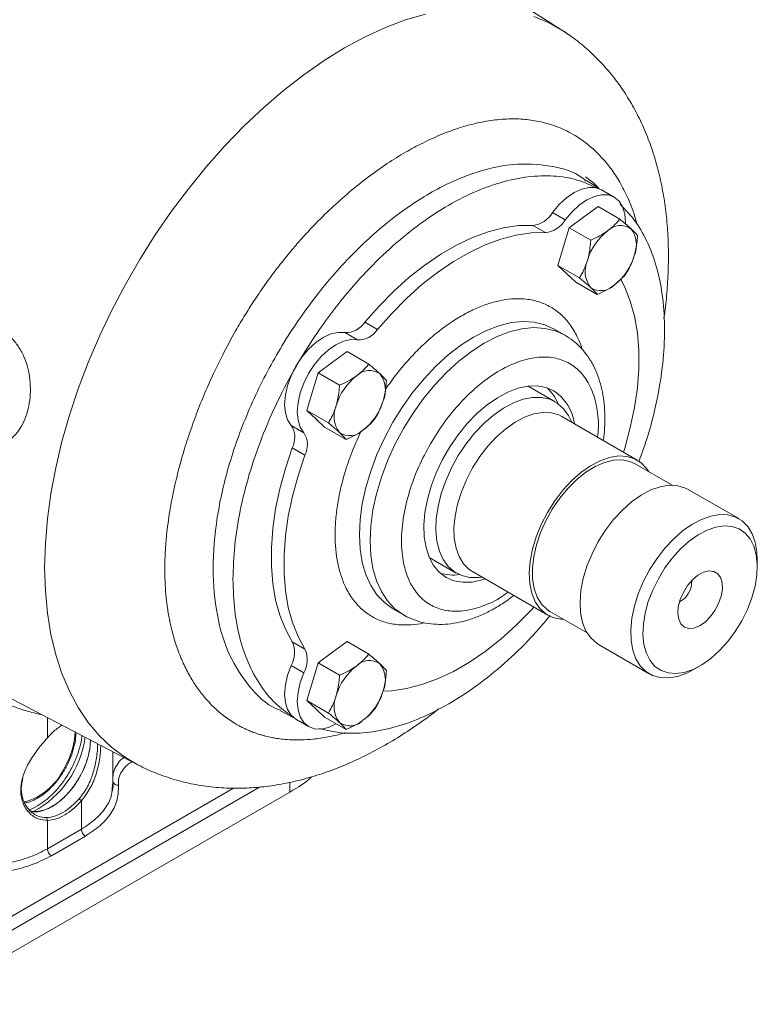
# Model space of a CAD drawing. Header units: inches. Extents: x 0.3 to 33.9, y 0.2 to 21.7.
# Tile 11 of 32: x 3.6 to 5.3, y 17 to 19.3. Entities that reach past the tile are written whole.
import ezdxf

# ---------------------------------------------------------------- set-up
doc = ezdxf.new("R2010")
doc.units = ezdxf.units.IN
doc.header["$MEASUREMENT"] = 0

msp = doc.modelspace()

# ---------------------------------------------------------------- linework, layer by layer
at = {"color": 7, "linetype": 'Continuous', "lineweight": 15}
for p, q in [((4.8393, 19.2557), (4.1386, 19.7013)), ((4.9259, 18.8875), (4.8966, 18.9062)), ((4.961, 18.8678), (4.9316, 18.8848)), ((4.9238, 18.8457), (4.89, 18.8211)), ((4.9739, 18.8168), (4.9238, 18.8457)), ((4.818, 18.8317), (4.8474, 18.8147)), ((4.89, 18.8211), (4.8563, 18.7966)), ((4.7717, 18.8022), (4.8011, 18.7852)), ((4.8563, 18.7966), (4.8433, 18.7527)), ((4.9064, 18.7676), (4.8563, 18.7966)), ((4.8433, 18.7527), (4.8302, 18.7089)), ((4.8804, 18.68), (4.8302, 18.7089)), ((4.8302, 18.7089), (4.8509, 18.6897)), ((4.8509, 18.6897), (4.8716, 18.6705)), ((4.9218, 18.6415), (4.8716, 18.6705)), ((4.3815, 18.577), (4.4109, 18.56)), ((4.3352, 18.553), (4.3646, 18.536)), ((4.8465, 18.5471), (4.8218, 18.5614)), ((4.3404, 18.509), (4.3067, 18.4844)), ((4.3906, 18.48), (4.3404, 18.509)), ((4.3067, 18.4844), (4.273, 18.4598)), ((4.273, 18.4598), (4.2599, 18.416)), ((4.3231, 18.4309), (4.273, 18.4598)), ((4.2599, 18.416), (4.2469, 18.3722)), ((4.8239, 18.3924), (4.761, 18.4286)), ((4.297, 18.3432), (4.2469, 18.3722)), ((4.2469, 18.3722), (4.2676, 18.353)), ((4.2676, 18.353), (4.2883, 18.3337)), ((5.0147, 18.2571), (4.8396, 18.3581)), ((4.8618, 18.3453), (4.8607, 18.348)), ((4.2108, 18.3375), (4.2402, 18.3205)), ((4.3384, 18.3048), (4.2883, 18.3337)), ((4.2131, 18.2854), (4.2426, 18.2684)), ((5.0959, 18.1987), (5.0098, 18.2485)), ((5.2504, 18.121), (5.1326, 18.189)), ((4.5314, 18.0308), (4.5942, 17.9946)), ((5.2935, 18.0095), (5.2935, 18.0258)), ((4.6317, 17.998), (4.8068, 17.8969)), ((4.6511, 17.9848), (4.6539, 17.9852)), ((4.4468, 17.9118), (4.4716, 17.8975)), ((4.8118, 17.9055), (4.8979, 17.8558)), ((4.2131, 17.8348), (4.2426, 17.8178)), ((4.3404, 17.8354), (4.3067, 17.8108)), ((4.3906, 17.8064), (4.3404, 17.8354)), ((4.9247, 17.8289), (5.0425, 17.7609)), ((4.3067, 17.8108), (4.273, 17.7862)), ((4.2108, 17.78), (4.2402, 17.763)), ((4.273, 17.7862), (4.2599, 17.7424)), ((4.3231, 17.7573), (4.273, 17.7862)), ((5.1465, 17.7712), (5.1607, 17.7793)), ((3.4498, 17.7604), (3.8543, 17.5494)), ((4.2599, 17.7424), (4.2469, 17.6986)), ((4.297, 17.6696), (4.2469, 17.6986)), ((4.2469, 17.6986), (4.2676, 17.6793)), ((4.2676, 17.6793), (4.2883, 17.6601)), ((4.1856, 17.6746), (4.2164, 17.6586)), ((4.2216, 17.655), (4.251, 17.638)), ((4.3384, 17.6312), (4.2883, 17.6601)), ((3.7965, 17.5036), (3.7965, 17.5795)), ((3.8586, 17.5472), (3.8544, 17.5493)), ((3.587, 17.5204), (3.5868, 17.5197)), ((3.7953, 17.5036), (3.7944, 17.4931)), ((4.2072, 17.486), (3.3535, 16.9931)), ((3.7182, 17.4706), (3.7232, 17.4657)), ((3.7232, 17.4657), (3.7232, 17.3999)), ((3.6442, 17.4201), (3.6422, 17.4267)), ((3.6442, 17.3543), (3.6442, 17.4201)), ((3.7232, 17.3999), (3.6442, 17.3543)), ((3.7324, 17.3837), (3.6534, 17.3381))]:
    msp.add_line(p, q, dxfattribs=at)
at = {"color": 8, "linetype": 'Continuous', "lineweight": 15}
for p, q in [((3.6442, 17.659), (3.6442, 17.6121)), ((4.0767, 17.4952), (3.3398, 17.0697)), ((4.1368, 17.4976), (3.3535, 17.0454)), ((4.2072, 17.486), (4.2072, 17.5087))]:
    msp.add_line(p, q, dxfattribs=at)
at = {"color": 8, "linetype": 'Continuous', "lineweight": 15, "flags": 128}
for points in [[(3.6378, 18.0073), (3.6395, 18.0632), (3.6443, 18.1206), (3.6524, 18.1794), (3.6637, 18.2393), (3.6781, 18.3), (3.6955, 18.3612), (3.716, 18.4226), (3.7393, 18.484), (3.7654, 18.545), (3.7941, 18.6054), (3.8254, 18.6648), (3.859, 18.7231), (3.8949, 18.7799), (3.9328, 18.835), (3.9726, 18.8881), (4.0141, 18.939), (4.057, 18.9874), (4.1013, 19.0331), (4.1467, 19.0759), (4.1929, 19.1156), (4.2398, 19.152), (4.2871, 19.1849), (4.3347, 19.2142), (4.3822, 19.2398), (4.4295, 19.2615), (4.4764, 19.2792), (4.5226, 19.2929)], [(4.7744, 19.2876), (4.8103, 19.2722), (4.8397, 19.2555)], [(4.8227, 18.5608), (4.8218, 18.5614), (4.7996, 18.5714), (4.7754, 18.5773), (4.7494, 18.5789), (4.7219, 18.5762), (4.6933, 18.5692), (4.664, 18.558), (4.6343, 18.5428), (4.6046, 18.5237), (4.5753, 18.5011), (4.5467, 18.4751), (4.5193, 18.4461), (4.4932, 18.4144), (4.469, 18.3805), (4.4468, 18.3449)], [(4.4716, 18.3306), (4.4937, 18.3663), (4.518, 18.4001), (4.544, 18.4318), (4.5715, 18.4608), (4.6001, 18.4868), (4.6294, 18.5094), (4.6591, 18.5285), (4.6888, 18.5437), (4.7181, 18.5549), (4.7466, 18.5619), (4.7741, 18.5646), (4.8001, 18.563), (4.8244, 18.5571), (4.8462, 18.5473)], [(4.4468, 18.3449), (4.427, 18.3078), (4.4098, 18.2699), (4.3954, 18.2315), (4.384, 18.1932), (4.3758, 18.1555), (4.3708, 18.1188), (4.3691, 18.0835), (4.3708, 18.0502), (4.3758, 18.0192), (4.384, 17.991), (4.3954, 17.9658), (4.4098, 17.9441), (4.427, 17.926), (4.4463, 17.9121)], [(4.4716, 17.8975), (4.4716, 17.8975), (4.4517, 17.9117), (4.4345, 17.9298), (4.4202, 17.9515), (4.4088, 17.9767), (4.4005, 18.0049), (4.3956, 18.0359), (4.3939, 18.0692), (4.3956, 18.1045), (4.4005, 18.1412), (4.4088, 18.179), (4.4202, 18.2172), (4.4345, 18.2556), (4.4517, 18.2935), (4.4716, 18.3306)], [(3.8544, 17.5493), (3.8254, 17.5664), (3.7941, 17.5897), (3.7654, 17.6169), (3.7393, 17.6478), (3.716, 17.6822), (3.6955, 17.7201), (3.6781, 17.7611), (3.6637, 17.8051), (3.6524, 17.852), (3.6443, 17.9015), (3.6395, 17.9533), (3.6378, 18.0073)]]:
    msp.add_lwpolyline(points, dxfattribs=at)
at = {"color": 7, "linetype": 'Continuous', "lineweight": 15, "flags": 128}
for points in [[(4.8397, 19.2555), (4.8439, 19.2528), (4.856, 19.2444)], [(4.818, 18.8317), (4.8335, 18.8504), (4.8503, 18.8661), (4.8679, 18.8783), (4.8855, 18.8866), (4.9024, 18.8904), (4.9179, 18.8898), (4.9316, 18.8848)], [(4.8474, 18.8147), (4.863, 18.8334), (4.8798, 18.8491), (4.8974, 18.8613), (4.9149, 18.8695), (4.9318, 18.8734), (4.9474, 18.8728), (4.961, 18.8678), (4.9722, 18.8585), (4.9805, 18.8453), (4.9856, 18.8287), (4.9873, 18.8094), (4.9872, 18.8075)], [(4.3815, 18.577), (4.4148, 18.6147), (4.4493, 18.6496), (4.485, 18.6815), (4.5213, 18.7101), (4.5581, 18.7351), (4.595, 18.7564), (4.6318, 18.7739), (4.6682, 18.7872), (4.7038, 18.7965), (4.7384, 18.8015), (4.7717, 18.8022)], [(4.4109, 18.56), (4.4442, 18.5976), (4.4788, 18.6326), (4.5144, 18.6645), (4.5508, 18.693), (4.5876, 18.7181), (4.6245, 18.7394), (4.6613, 18.7568), (4.6976, 18.7702), (4.7332, 18.7795), (4.7678, 18.7845), (4.8011, 18.7852)], [(4.856, 18.6859), (4.8524, 18.6884), (4.8508, 18.6898)], [(4.9763, 18.6765), (4.9854, 18.6588), (4.9984, 18.6263), (5.0082, 18.5909), (5.0148, 18.5527), (5.0181, 18.5121), (5.0181, 18.4695), (5.0148, 18.4251), (5.0082, 18.3793), (4.9984, 18.3325), (4.9854, 18.2851), (4.9825, 18.2757)], [(4.2108, 18.3375), (4.2023, 18.3506), (4.1971, 18.367), (4.1953, 18.3863), (4.197, 18.4075), (4.2021, 18.43), (4.2104, 18.4527), (4.2216, 18.4749), (4.2352, 18.4957), (4.2508, 18.5143), (4.2677, 18.5299), (4.2852, 18.542), (4.3028, 18.55), (4.3196, 18.5537), (4.3352, 18.553)], [(4.2402, 18.3205), (4.2318, 18.3336), (4.2266, 18.35), (4.2248, 18.3693), (4.2265, 18.3905), (4.2315, 18.4129), (4.2398, 18.4357), (4.251, 18.4579), (4.2647, 18.4787), (4.2802, 18.4973), (4.2971, 18.5129), (4.3147, 18.525), (4.3323, 18.533), (4.3491, 18.5367), (4.3646, 18.536)], [(4.8206, 18.4177), (4.8024, 18.4255), (4.7822, 18.4292), (4.7604, 18.4286), (4.7375, 18.4237), (4.7137, 18.4147), (4.6896, 18.4017), (4.6656, 18.385), (4.6421, 18.3649), (4.6197, 18.3417), (4.5986, 18.3159), (4.5794, 18.288), (4.5624, 18.2585), (4.5478, 18.2278), (4.536, 18.1967), (4.5271, 18.1657), (4.5214, 18.1353), (4.5189, 18.1062), (4.5197, 18.0788), (4.5238, 18.0537), (4.5311, 18.0314), (4.5415, 18.0122), (4.5547, 17.9966), (4.5706, 17.9847), (4.5888, 17.9769), (4.609, 17.9733), (4.6307, 17.9739), (4.6537, 17.9787), (4.6611, 17.9811)], [(4.6511, 17.9848), (4.6465, 17.9843), (4.6258, 17.9844), (4.6068, 17.9887), (4.5899, 17.9973), (4.5754, 18.0098), (4.5636, 18.026), (4.5548, 18.0457), (4.5491, 18.0684), (4.5467, 18.0936), (4.5476, 18.1208), (4.5518, 18.1496), (4.5592, 18.1792), (4.5696, 18.2091), (4.5829, 18.2387), (4.5987, 18.2674), (4.6168, 18.2945), (4.6368, 18.3197), (4.6582, 18.3422), (4.6807, 18.3617), (4.7037, 18.3778), (4.7269, 18.3901), (4.7496, 18.3985), (4.7716, 18.4026), (4.7923, 18.4025), (4.8113, 18.3982), (4.8282, 18.3896), (4.8427, 18.3771), (4.8545, 18.3609), (4.8607, 18.348)], [(4.6317, 17.998), (4.6238, 18.0033), (4.6108, 18.0163), (4.6006, 18.033), (4.5935, 18.0528), (4.5895, 18.0755), (4.5888, 18.1004), (4.5913, 18.1271), (4.5971, 18.1549), (4.606, 18.1832), (4.6178, 18.2115), (4.6322, 18.2389), (4.6489, 18.265), (4.6676, 18.2892), (4.6877, 18.3109), (4.709, 18.3296), (4.7308, 18.345), (4.7528, 18.3566), (4.7744, 18.3642), (4.7951, 18.3677), (4.8144, 18.3669), (4.8321, 18.3619), (4.8396, 18.3581)], [(4.2727, 18.3492), (4.2691, 18.3517), (4.2677, 18.3529)], [(4.2131, 17.8348), (4.1972, 17.864), (4.1842, 17.8965), (4.1744, 17.932), (4.1678, 17.9701), (4.1645, 18.0107), (4.1645, 18.0534), (4.1678, 18.0978), (4.1744, 18.1435), (4.1842, 18.1903), (4.1972, 18.2377), (4.2131, 18.2854)], [(4.2426, 17.8178), (4.2266, 17.847), (4.2137, 17.8795), (4.2039, 17.915), (4.1973, 17.9531), (4.194, 17.9937), (4.194, 18.0364), (4.1973, 18.0808), (4.2039, 18.1265), (4.2137, 18.1733), (4.2266, 18.2207), (4.2426, 18.2684)], [(4.8435, 17.8872), (4.8372, 17.8875), (4.8188, 17.8914), (4.8025, 17.8997), (4.7887, 17.9119), (4.7777, 17.928), (4.7698, 17.9476), (4.7651, 17.9701), (4.7638, 17.9951), (4.7659, 18.022), (4.7713, 18.0501), (4.78, 18.0789), (4.7916, 18.1076), (4.806, 18.1356), (4.8229, 18.1623), (4.8417, 18.187), (4.8622, 18.2092), (4.8838, 18.2283), (4.906, 18.2439), (4.9283, 18.2556), (4.9502, 18.2633), (4.9712, 18.2666), (4.9908, 18.2656), (5.0085, 18.2602), (5.024, 18.2506), (5.0369, 18.237), (5.0415, 18.2301)], [(4.8118, 17.9055), (4.8052, 17.9099), (4.7922, 17.9226), (4.7821, 17.939), (4.7751, 17.9587), (4.7714, 17.9813), (4.771, 18.0062), (4.7741, 18.0328), (4.7804, 18.0605), (4.7898, 18.0885), (4.8022, 18.1163), (4.8172, 18.1432), (4.8344, 18.1684), (4.8535, 18.1914), (4.874, 18.2117), (4.8953, 18.2288), (4.9171, 18.2421), (4.9387, 18.2515), (4.9596, 18.2567), (4.9793, 18.2575), (4.9974, 18.254), (5.0098, 18.2485)], [(5.1326, 18.189), (5.1264, 18.1922), (5.1086, 18.1976), (5.089, 18.1986), (5.068, 18.1953), (5.0461, 18.1876), (5.0238, 18.1758), (5.0016, 18.1602), (4.98, 18.1411), (4.9596, 18.119), (4.9407, 18.0943), (4.9239, 18.0676), (4.9095, 18.0396), (4.8978, 18.0109), (4.8892, 17.9821), (4.8837, 17.9539), (4.8816, 17.9271), (4.883, 17.9021), (4.8876, 17.8796), (4.8955, 17.86), (4.9065, 17.8439), (4.9203, 17.8316), (4.9247, 17.8289)], [(5.1465, 17.7712), (5.1294, 17.7624), (5.1078, 17.7548), (5.0871, 17.7513), (5.0677, 17.7521), (5.0501, 17.7571), (5.0346, 17.7662), (5.0217, 17.7792), (5.0115, 17.7958), (5.0043, 17.8156), (5.0003, 17.8383), (4.9996, 17.8632), (5.0022, 17.8899), (5.0079, 17.9177), (5.0168, 17.9461), (5.0286, 17.9743), (5.043, 18.0018), (5.0597, 18.0279), (5.0784, 18.0521), (5.0986, 18.0737), (5.1198, 18.0925), (5.1417, 18.1078), (5.1636, 18.1194), (5.1852, 18.127), (5.2059, 18.1305), (5.2253, 18.1297), (5.2429, 18.1247), (5.2584, 18.1157), (5.2713, 18.1027), (5.2815, 18.086), (5.2887, 18.0662), (5.2927, 18.0435), (5.2935, 18.0258)], [(5.2934, 18.0145), (5.2925, 17.9899), (5.2883, 17.9639), (5.2809, 17.9371), (5.2706, 17.9102), (5.2576, 17.8839), (5.2422, 17.8587), (5.2248, 17.8354), (5.2058, 17.8145), (5.1857, 17.7966), (5.165, 17.7819), (5.1442, 17.771), (5.1238, 17.764), (5.1042, 17.7613), (5.0861, 17.7627), (5.0698, 17.7683), (5.0558, 17.778), (5.0443, 17.7915), (5.0357, 17.8084), (5.0301, 17.8285), (5.0278, 17.851), (5.0288, 17.8756), (5.033, 17.9017), (5.0403, 17.9284), (5.0506, 17.9553), (5.0636, 17.9816), (5.079, 18.0068), (5.0965, 18.0301), (5.1154, 18.051), (5.1355, 18.069), (5.1563, 18.0836), (5.1771, 18.0945), (5.1975, 18.1015), (5.217, 18.1042), (5.2352, 18.1028), (5.2515, 18.0972), (5.2655, 18.0875), (5.277, 18.074), (5.2856, 18.0571), (5.2911, 18.0371), (5.2934, 18.0145)], [(5.1088, 17.9009), (5.11, 17.9165), (5.1144, 17.9332), (5.1217, 17.9498), (5.1314, 17.9654), (5.143, 17.9789), (5.1557, 17.9895), (5.1687, 17.9965), (5.1812, 17.9996), (5.1924, 17.9984), (5.2016, 17.9931), (5.2082, 17.9841), (5.2118, 17.9718), (5.2123, 17.957), (5.2095, 17.9407), (5.2036, 17.9239), (5.195, 17.9077), (5.1842, 17.8931), (5.172, 17.8809), (5.1591, 17.872), (5.1462, 17.8669), (5.1343, 17.866), (5.124, 17.8692), (5.116, 17.8765), (5.1109, 17.8872), (5.1088, 17.9009)], [(4.7746, 17.9155), (4.7678, 17.9082), (4.7332, 17.8733), (4.6976, 17.8414), (4.6613, 17.8128), (4.6245, 17.7877), (4.5876, 17.7664), (4.5508, 17.749), (4.5144, 17.7356), (4.4788, 17.7264), (4.4442, 17.7214), (4.4239, 17.7204)], [(4.2216, 17.655), (4.2216, 17.6551), (4.2104, 17.6643), (4.2021, 17.6775), (4.197, 17.6941), (4.1953, 17.7134), (4.1971, 17.7347), (4.2023, 17.7572), (4.2108, 17.78)], [(4.315, 17.6447), (4.3147, 17.6445), (4.2971, 17.6363), (4.2802, 17.6324), (4.2647, 17.633), (4.251, 17.638), (4.2398, 17.6473), (4.2315, 17.6605), (4.2265, 17.6771), (4.2248, 17.6964), (4.2266, 17.7177), (4.2318, 17.7402), (4.2402, 17.763)], [(4.2727, 17.6756), (4.2691, 17.6781), (4.2677, 17.6793)], [(3.7443, 17.6062), (3.7426, 17.5852), (3.7376, 17.5631), (3.7294, 17.5408), (3.7184, 17.5189), (3.705, 17.4985), (3.6897, 17.4802), (3.6731, 17.4648), (3.6558, 17.4529), (3.6385, 17.4448), (3.6219, 17.4411), (3.6066, 17.4417), (3.6021, 17.4428)]]:
    msp.add_lwpolyline(points, dxfattribs=at)
at = {"color": 7, "linetype": 'Continuous', "lineweight": 15}
for centre, radius, start, end in [((4.765, 18.8637), 0.0619, 276.1489, 328.8299), ((4.7945, 18.8467), 0.0619, 276.1489, 328.8299), ((4.9759, 18.7591), 0.0427, 55.8472, 135.3963), ((5.0277, 18.6827), 0.1345, 127.7046, 163.575), ((4.9498, 18.7565), 0.0629, 336.6012, 37.2697), ((4.8785, 18.7695), 0.1345, 307.7046, 343.575), ((4.9564, 18.6958), 0.0629, 156.6012, 217.2697), ((4.9303, 18.6931), 0.0427, 235.8472, 315.3963), ((4.3368, 18.6066), 0.0536, 268.266, 326.4811), ((4.3662, 18.5896), 0.0536, 268.266, 326.4811), ((4.3925, 18.4224), 0.0427, 55.8472, 135.3963), ((4.3665, 18.4197), 0.0629, 336.6012, 37.2697), ((4.4444, 18.346), 0.1345, 127.7046, 163.575), ((4.7358, 18.3492), 0.1024, 22.2514, 47.5286), ((4.7604, 18.3261), 0.1096, 7.9029, 56.6923), ((4.2951, 18.4328), 0.1345, 307.7046, 343.575), ((4.373, 18.359), 0.0629, 156.6012, 217.2697), ((4.1652, 18.3093), 0.0536, 333.5205, 31.7261), ((4.1946, 18.2923), 0.0536, 333.5205, 31.7261), ((4.347, 18.3564), 0.0427, 235.8472, 315.3963), ((4.5876, 18.0924), 0.1024, 252.4759, 277.7549), ((5.0878, 17.9748), 0.0533, 297.7025, 2.3029), ((4.1565, 17.8098), 0.0619, 331.1718, 23.8449), ((4.186, 17.7928), 0.0619, 331.1718, 23.8449), ((4.3925, 17.7488), 0.0427, 55.8472, 135.3963), ((4.4444, 17.6724), 0.1345, 127.7046, 163.575), ((4.3665, 17.7461), 0.0629, 336.6012, 37.2697), ((4.373, 17.6854), 0.0629, 156.6012, 217.2697), ((4.2951, 17.7592), 0.1345, 307.7046, 343.575), ((4.347, 17.6827), 0.0427, 235.8472, 315.3963), ((3.5027, 17.6448), 0.2314, 298.2268, 352.1558), ((3.5501, 17.6041), 0.1472, 285.5021, 334.0097)]:
    msp.add_arc(centre, radius, start, end, dxfattribs=at)
at = {"color": 8, "linetype": 'Continuous', "lineweight": 15}
msp.add_arc((3.5258, 17.6337), 0.1827, 329.0004, 357.8756, dxfattribs=at)
at = {"color": 7, "linetype": 'Continuous', "lineweight": 15}
for points, knots in [([(5.0764, 18.5854), (5.0765, 18.5861), (5.0795, 18.604), (5.083, 18.639), (5.0866, 18.6902), (5.0874, 18.741), (5.0854, 18.7912), (5.0807, 18.8405), (5.073, 18.8887), (5.0623, 18.9356), (5.0487, 18.9808), (5.032, 19.0242), (5.0124, 19.0654), (4.9899, 19.1044), (4.9646, 19.1408), (4.9365, 19.1746), (4.9057, 19.2055), (4.8736, 19.2328), (4.8507, 19.248), (4.8398, 19.2552)], [0, 0, 0, 0, 0.002344, 0.064967, 0.128134, 0.191751, 0.255713, 0.319868, 0.38407, 0.448154, 0.511955, 0.575325, 0.638159, 0.700416, 0.762125, 0.823382, 0.884343, 0.945213, 1, 1, 1, 1]), ([(4.3369, 17.6239), (4.3339, 17.623), (4.3203, 17.6189), (4.295, 17.6135), (4.2638, 17.6088), (4.2354, 17.607), (4.2123, 17.6072), (4.1931, 17.6085), (4.1777, 17.6105), (4.1665, 17.6125), (4.158, 17.6142), (4.1511, 17.6159), (4.1439, 17.6178), (4.1364, 17.6201), (4.1287, 17.6226), (4.1216, 17.6252), (4.1141, 17.6282), (4.1068, 17.6314), (4.0985, 17.6353), (4.0898, 17.6397), (4.0739, 17.6488), (4.0532, 17.663), (4.0304, 17.683), (4.0106, 17.7041), (3.9924, 17.7274), (3.9751, 17.7546), (3.963, 17.7783), (3.9547, 17.797), (3.9495, 17.8101), (3.9438, 17.8258), (3.9383, 17.8433), (3.9337, 17.8604), (3.9308, 17.8723), (3.9293, 17.8793), (3.9286, 17.8826), (3.9281, 17.8852), (3.9258, 17.8966), (3.9226, 17.9161), (3.9192, 17.9456), (3.9172, 17.9751), (3.9166, 18.0091), (3.9178, 18.045), (3.9214, 18.0889), (3.9278, 18.1367), (3.9377, 18.1884), (3.9489, 18.235), (3.9614, 18.2795), (3.9758, 18.3243), (3.993, 18.3715), (4.012, 18.4182), (4.0317, 18.4617), (4.0544, 18.5078), (4.0779, 18.5514), (4.1018, 18.5917), (4.1228, 18.625), (4.1436, 18.6558), (4.1657, 18.6865), (4.1885, 18.7164), (4.2117, 18.7448), (4.2367, 18.7735), (4.2668, 18.8061), (4.3035, 18.8424), (4.3461, 18.8803), (4.3895, 18.9149), (4.4332, 18.9458), (4.4754, 18.972), (4.5179, 18.9949), (4.5615, 19.0146), (4.6059, 19.0306), (4.649, 19.0418), (4.6837, 19.0473), (4.7107, 19.0493), (4.7302, 19.0496), (4.7489, 19.0489), (4.7675, 19.0469), (4.7869, 19.0436), (4.8081, 19.0383), (4.8296, 19.031), (4.8508, 19.0216), (4.8748, 19.0085), (4.9008, 18.9902), (4.9274, 18.9657), (4.9511, 18.9381), (4.9723, 18.9067), (4.9922, 18.8683), (5.0064, 18.8344), (5.0122, 18.8108), (5.0136, 18.805)], [0, 0, 0, 0, 0.00403, 0.017916, 0.033902, 0.046615, 0.057662, 0.067041, 0.074752, 0.080795, 0.08424, 0.087871, 0.091686, 0.095686, 0.099871, 0.10424, 0.107449, 0.112423, 0.11672, 0.1218, 0.127664, 0.145507, 0.161119, 0.174505, 0.189637, 0.205239, 0.221315, 0.226982, 0.233331, 0.240362, 0.249303, 0.257231, 0.263071, 0.264794, 0.266194, 0.267272, 0.268027, 0.280558, 0.291351, 0.303107, 0.314673, 0.329453, 0.34213, 0.361296, 0.37905, 0.394626, 0.408026, 0.423402, 0.439004, 0.454835, 0.469898, 0.482608, 0.50163, 0.514703, 0.525028, 0.537338, 0.54846, 0.559629, 0.571901, 0.582574, 0.59528, 0.613966, 0.632394, 0.651669, 0.670525, 0.688713, 0.705692, 0.724945, 0.744764, 0.763545, 0.782146, 0.792069, 0.801258, 0.809921, 0.819119, 0.829002, 0.839554, 0.852376, 0.864061, 0.87574, 0.895299, 0.913703, 0.931536, 0.950076, 0.96918, 0.992484, 1, 1, 1, 1]), ([(4.8957, 18.905), (4.8931, 18.9072), (4.8699, 18.9271), (4.8126, 18.9424), (4.7262, 18.9477), (4.6309, 18.9257), (4.5323, 18.88), (4.4335, 18.8118), (4.3386, 18.7237), (4.251, 18.6192), (4.1743, 18.5022), (4.1114, 18.3773), (4.0646, 18.2492), (4.0358, 18.123), (4.0261, 18.0033), (4.0359, 17.895), (4.0644, 17.8015), (4.1122, 17.7293), (4.1542, 17.6873), (4.183, 17.6771), (4.1862, 17.676)], [0, 0, 0, 0, 0.007698, 0.069233, 0.130767, 0.192302, 0.253836, 0.315371, 0.376905, 0.43844, 0.499975, 0.561509, 0.623044, 0.684578, 0.746113, 0.807647, 0.869182, 0.930716, 0.992251, 1, 1, 1, 1]), ([(4.922, 18.8879), (4.9089, 18.8943), (4.8797, 18.9086), (4.8279, 18.9177), (4.769, 18.9175), (4.7067, 18.9059), (4.6422, 18.8835), (4.5766, 18.8506), (4.5109, 18.8077), (4.4464, 18.7556), (4.3841, 18.6953), (4.3252, 18.6276), (4.2705, 18.5539), (4.221, 18.4752), (4.1777, 18.3931), (4.1411, 18.3089), (4.112, 18.2239), (4.091, 18.1399), (4.0777, 18.0577), (4.076, 18.0062), (4.0752, 17.9805)], [0, 0, 0, 0, 0.045831, 0.101959, 0.158086, 0.214214, 0.270341, 0.326469, 0.382597, 0.438724, 0.494852, 0.550979, 0.607107, 0.663234, 0.719362, 0.77549, 0.831617, 0.887745, 0.943872, 1, 1, 1, 1]), ([(4.8942, 18.9147), (4.9027, 18.9089), (4.9135, 18.9016), (4.9236, 18.8901), (4.9257, 18.8876)], [0, 0, 0, 0, 0.787842, 1, 1, 1, 1]), ([(5.0181, 18.2524), (5.0257, 18.2735), (5.0434, 18.3229), (5.0621, 18.4), (5.0751, 18.4819), (5.0794, 18.5602), (5.0751, 18.6335), (5.0623, 18.7006), (5.041, 18.7602), (5.0126, 18.8117), (4.9876, 18.838), (4.9752, 18.851)], [0, 0, 0, 0, 0.08583, 0.200454, 0.315079, 0.429704, 0.544328, 0.658953, 0.773577, 0.888202, 1, 1, 1, 1]), ([(4.9454, 18.7892), (4.9462, 18.7898), (4.9505, 18.7929), (4.9561, 18.7976), (4.9619, 18.8032), (4.9676, 18.8091), (4.9713, 18.8137), (4.9739, 18.8168)], [0, 0, 0, 0, 0.070045, 0.376579, 0.530814, 0.683096, 1, 1, 1, 1]), ([(4.9739, 18.8168), (4.9787, 18.8128), (4.9885, 18.8048), (4.996, 18.798), (4.9999, 18.7945)], [0, 0, 0, 0, 0.495458, 1, 1, 1, 1]), ([(4.9064, 18.7676), (4.9134, 18.7708), (4.9274, 18.7771), (4.9394, 18.7851), (4.9454, 18.7892)], [0, 0, 0, 0, 0.495458, 1, 1, 1, 1]), ([(4.9999, 18.7945), (5.0003, 18.7941), (5.004, 18.7906), (5.0099, 18.7848), (5.0135, 18.7805), (5.0153, 18.7783)], [0, 0, 0, 0, 0.070076, 0.530777, 1, 1, 1, 1]), ([(5.0153, 18.7783), (5.0148, 18.7725), (5.0139, 18.7608), (5.0115, 18.7472), (5.0092, 18.7375), (5.0081, 18.7335), (5.0075, 18.7315)], [0, 0, 0, 0, 0.364228, 0.731544, 0.865639, 1, 1, 1, 1]), ([(4.8987, 18.7208), (4.8992, 18.7228), (4.9004, 18.7268), (4.9026, 18.7364), (4.905, 18.75), (4.9059, 18.7617), (4.9064, 18.7676)], [0, 0, 0, 0, 0.134093, 0.268456, 0.632398, 1, 1, 1, 1]), ([(5.0075, 18.7315), (5.0057, 18.7261), (5.0021, 18.7153), (4.9957, 18.7019), (4.9911, 18.6939), (4.9892, 18.6907)], [0, 0, 0, 0, 0.368869, 0.742757, 1, 1, 1, 1]), ([(4.8804, 18.68), (4.8813, 18.6816), (4.8832, 18.6848), (4.8876, 18.6928), (4.8933, 18.7045), (4.8968, 18.7153), (4.8987, 18.7208)], [0, 0, 0, 0, 0.128582, 0.257262, 0.626389, 1, 1, 1, 1]), ([(4.9892, 18.6907), (4.9852, 18.6859), (4.9771, 18.6761), (4.9662, 18.6674), (4.9608, 18.6631)], [0, 0, 0, 0, 0.495458, 1, 1, 1, 1]), ([(4.9063, 18.6577), (4.9058, 18.6582), (4.9032, 18.6607), (4.899, 18.6644), (4.8937, 18.6689), (4.888, 18.6737), (4.8835, 18.6775), (4.8804, 18.68)], [0, 0, 0, 0, 0.0700452, 0.3765788, 0.5308137, 0.6830957, 1, 1, 1, 1]), ([(4.9608, 18.6631), (4.9599, 18.6625), (4.9538, 18.6581), (4.9413, 18.6505), (4.9283, 18.6445), (4.9218, 18.6415)], [0, 0, 0, 0, 0.0700758, 0.5307771, 1, 1, 1, 1]), ([(4.9218, 18.6415), (4.9199, 18.6438), (4.9161, 18.6484), (4.9096, 18.6546), (4.9063, 18.6577)], [0, 0, 0, 0, 0.495458, 1, 1, 1, 1]), ([(3.5398, 18.5579), (3.5462, 18.5532), (3.5589, 18.544), (3.5749, 18.5245), (3.5881, 18.5022), (3.5975, 18.4773), (3.6033, 18.4506), (3.6052, 18.4231), (3.6037, 18.3958), (3.5986, 18.3699), (3.59, 18.3461), (3.5782, 18.3256), (3.5638, 18.3086), (3.5471, 18.2962), (3.5285, 18.2885), (3.5085, 18.2861), (3.4878, 18.2883), (3.474, 18.2941), (3.467, 18.2969)], [0, 0, 0, 0, 0.062558, 0.125969, 0.189272, 0.251298, 0.313118, 0.375613, 0.43805, 0.499641, 0.561261, 0.623835, 0.686299, 0.748252, 0.81081, 0.873689, 0.936699, 1, 1, 1, 1]), ([(4.9356, 18.3027), (4.9363, 18.3073), (4.9383, 18.3217), (4.9396, 18.3455), (4.9392, 18.3739), (4.9364, 18.4015), (4.9312, 18.428), (4.9234, 18.4532), (4.913, 18.4768), (4.9, 18.4984), (4.8842, 18.5178), (4.8664, 18.5346), (4.8527, 18.5431), (4.8461, 18.5472)], [0, 0, 0, 0, 0.0434347, 0.137093, 0.2318975, 0.3276028, 0.4238944, 0.5204968, 0.6171474, 0.7137095, 0.8103218, 0.907513, 1, 1, 1, 1]), ([(4.3621, 18.4524), (4.3629, 18.453), (4.3671, 18.4562), (4.3727, 18.4608), (4.3786, 18.4665), (4.3843, 18.4724), (4.388, 18.4769), (4.3906, 18.48)], [0, 0, 0, 0, 0.070045, 0.376579, 0.530814, 0.683096, 1, 1, 1, 1]), ([(4.3906, 18.48), (4.3954, 18.4761), (4.4051, 18.468), (4.4127, 18.4612), (4.4165, 18.4578)], [0, 0, 0, 0, 0.495458, 1, 1, 1, 1]), ([(4.4165, 18.4578), (4.417, 18.4573), (4.4207, 18.4539), (4.4265, 18.4481), (4.4301, 18.4438), (4.432, 18.4416)], [0, 0, 0, 0, 0.070076, 0.530777, 1, 1, 1, 1]), ([(4.3153, 18.384), (4.3159, 18.386), (4.317, 18.39), (4.3193, 18.3997), (4.3217, 18.4132), (4.3226, 18.425), (4.3231, 18.4309)], [0, 0, 0, 0, 0.134093, 0.268456, 0.632398, 1, 1, 1, 1]), ([(4.3231, 18.4309), (4.33, 18.434), (4.3441, 18.4404), (4.356, 18.4484), (4.3621, 18.4524)], [0, 0, 0, 0, 0.495458, 1, 1, 1, 1]), ([(4.432, 18.4416), (4.4315, 18.4357), (4.4305, 18.424), (4.4282, 18.4104), (4.4259, 18.4007), (4.4248, 18.3967), (4.4242, 18.3947)], [0, 0, 0, 0, 0.364228, 0.731544, 0.865639, 1, 1, 1, 1]), ([(4.4242, 18.3947), (4.4224, 18.3894), (4.4188, 18.3785), (4.4123, 18.3651), (4.4078, 18.3572), (4.4059, 18.354)], [0, 0, 0, 0, 0.3688687, 0.7427573, 1, 1, 1, 1]), ([(4.297, 18.3432), (4.298, 18.3448), (4.2999, 18.3481), (4.3043, 18.3561), (4.3099, 18.3677), (4.3135, 18.3786), (4.3153, 18.384)], [0, 0, 0, 0, 0.128582, 0.257262, 0.626389, 1, 1, 1, 1]), ([(4.323, 18.321), (4.3225, 18.3214), (4.3198, 18.3239), (4.3156, 18.3276), (4.3103, 18.3322), (4.3047, 18.3369), (4.3001, 18.3407), (4.297, 18.3432)], [0, 0, 0, 0, 0.070045, 0.376579, 0.530814, 0.683096, 1, 1, 1, 1]), ([(4.4059, 18.354), (4.4019, 18.3491), (4.3938, 18.3393), (4.3829, 18.3307), (4.3774, 18.3263)], [0, 0, 0, 0, 0.495458, 1, 1, 1, 1]), ([(4.3384, 18.3048), (4.3365, 18.3071), (4.3327, 18.3116), (4.3263, 18.3178), (4.323, 18.321)], [0, 0, 0, 0, 0.495458, 1, 1, 1, 1]), ([(4.3774, 18.3263), (4.3766, 18.3258), (4.3705, 18.3214), (4.3579, 18.3137), (4.345, 18.3078), (4.3384, 18.3048)], [0, 0, 0, 0, 0.070076, 0.530777, 1, 1, 1, 1]), ([(4.0752, 17.9805), (4.076, 17.9557), (4.0777, 17.9061), (4.091, 17.8393), (4.112, 17.7795), (4.1412, 17.7284), (4.1759, 17.6872), (4.2038, 17.6685), (4.2169, 17.6596)], [0, 0, 0, 0, 0.17001, 0.34002, 0.51003, 0.68004, 0.85005, 1, 1, 1, 1]), ([(4.4717, 17.8977), (4.4722, 17.8973), (4.4799, 17.8921), (4.4971, 17.8852), (4.5221, 17.878), (4.5483, 17.8751), (4.5747, 17.8757), (4.6019, 17.8799), (4.6295, 17.8876), (4.6572, 17.8986), (4.6845, 17.9129), (4.7081, 17.9275), (4.7222, 17.9384), (4.7277, 17.9426)], [0, 0, 0, 0, 0.008083, 0.109857, 0.215845, 0.314588, 0.415382, 0.518086, 0.622131, 0.726764, 0.831317, 0.935199, 1, 1, 1, 1]), ([(4.2762, 17.6335), (4.2925, 17.6296), (4.3266, 17.6214), (4.3842, 17.6226), (4.4464, 17.6339), (4.5109, 17.6564), (4.5766, 17.6893), (4.6422, 17.7321), (4.7066, 17.7843), (4.764, 17.839), (4.7978, 17.8789), (4.8122, 17.896)], [0, 0, 0, 0, 0.105298, 0.220828, 0.336358, 0.451887, 0.567417, 0.682947, 0.798477, 0.914007, 1, 1, 1, 1]), ([(4.3621, 17.7788), (4.3629, 17.7794), (4.3671, 17.7825), (4.3727, 17.7872), (4.3786, 17.7929), (4.3843, 17.7987), (4.388, 17.8033), (4.3906, 17.8064)], [0, 0, 0, 0, 0.0700452, 0.3765788, 0.5308137, 0.6830957, 1, 1, 1, 1]), ([(4.3906, 17.8064), (4.3954, 17.8025), (4.4051, 17.7944), (4.4127, 17.7876), (4.4165, 17.7842)], [0, 0, 0, 0, 0.495458, 1, 1, 1, 1]), ([(4.3231, 17.7573), (4.33, 17.7604), (4.3441, 17.7667), (4.356, 17.7748), (4.3621, 17.7788)], [0, 0, 0, 0, 0.495458, 1, 1, 1, 1]), ([(4.4165, 17.7842), (4.417, 17.7837), (4.4207, 17.7803), (4.4265, 17.7744), (4.4301, 17.7701), (4.432, 17.768)], [0, 0, 0, 0, 0.070076, 0.530777, 1, 1, 1, 1]), ([(4.432, 17.768), (4.4315, 17.7621), (4.4305, 17.7504), (4.4282, 17.7368), (4.4259, 17.7271), (4.4248, 17.7231), (4.4242, 17.7211)], [0, 0, 0, 0, 0.364228, 0.731544, 0.865639, 1, 1, 1, 1]), ([(4.3153, 17.7104), (4.3159, 17.7124), (4.317, 17.7164), (4.3193, 17.7261), (4.3217, 17.7396), (4.3226, 17.7514), (4.3231, 17.7573)], [0, 0, 0, 0, 0.134093, 0.268456, 0.632398, 1, 1, 1, 1]), ([(4.297, 17.6696), (4.298, 17.6712), (4.2999, 17.6744), (4.3043, 17.6825), (4.3099, 17.6941), (4.3135, 17.705), (4.3153, 17.7104)], [0, 0, 0, 0, 0.128582, 0.257262, 0.626389, 1, 1, 1, 1]), ([(4.4242, 17.7211), (4.4224, 17.7157), (4.4188, 17.7049), (4.4123, 17.6915), (4.4078, 17.6836), (4.4059, 17.6803)], [0, 0, 0, 0, 0.368869, 0.742757, 1, 1, 1, 1]), ([(3.8546, 17.5496), (3.8568, 17.5483), (3.8718, 17.5398), (3.9018, 17.5274), (3.9445, 17.5128), (3.9894, 17.5025), (4.0364, 17.4961), (4.0835, 17.4941), (4.1303, 17.4962), (4.1764, 17.5019), (4.2232, 17.5113), (4.2703, 17.5244), (4.3176, 17.5411), (4.3648, 17.5614), (4.4116, 17.5851), (4.4578, 17.6118), (4.5031, 17.6418), (4.5348, 17.6644), (4.5511, 17.6776), (4.5529, 17.6791)], [0, 0, 0, 0, 0.010624, 0.072757, 0.135817, 0.200124, 0.266005, 0.333781, 0.396341, 0.460019, 0.524757, 0.590417, 0.656797, 0.723665, 0.790789, 0.85797, 0.925013, 0.9918, 1, 1, 1, 1]), ([(4.4059, 17.6803), (4.4019, 17.6755), (4.3938, 17.6657), (4.3829, 17.6571), (4.3774, 17.6527)], [0, 0, 0, 0, 0.495458, 1, 1, 1, 1]), ([(4.323, 17.6474), (4.3225, 17.6478), (4.3198, 17.6503), (4.3156, 17.654), (4.3103, 17.6586), (4.3047, 17.6633), (4.3001, 17.6671), (4.297, 17.6696)], [0, 0, 0, 0, 0.070045, 0.376579, 0.530814, 0.683096, 1, 1, 1, 1]), ([(3.6442, 17.6121), (3.6505, 17.6188), (3.6614, 17.6304), (3.6732, 17.638), (3.6781, 17.6413)], [0, 0, 0, 0, 0.580316, 1, 1, 1, 1]), ([(4.3384, 17.6312), (4.3365, 17.6334), (4.3327, 17.638), (4.3263, 17.6442), (4.323, 17.6474)], [0, 0, 0, 0, 0.495458, 1, 1, 1, 1]), ([(4.3774, 17.6527), (4.3766, 17.6521), (4.3705, 17.6478), (4.3579, 17.6401), (4.345, 17.6342), (4.3384, 17.6312)], [0, 0, 0, 0, 0.070076, 0.530777, 1, 1, 1, 1]), ([(3.6442, 17.4201), (3.6372, 17.4207), (3.6217, 17.422), (3.601, 17.4365), (3.5861, 17.4596), (3.5806, 17.4884), (3.5854, 17.5202), (3.5994, 17.5525), (3.62, 17.584), (3.6361, 17.6027), (3.6442, 17.6121)], [0, 0, 0, 0, 0.110544, 0.244361, 0.370126, 0.495432, 0.620731, 0.746457, 0.872804, 1, 1, 1, 1]), ([(3.592, 17.4608), (3.5962, 17.4616), (3.6056, 17.4635), (3.621, 17.4711), (3.6378, 17.4824), (3.6545, 17.4976), (3.6706, 17.5165), (3.6849, 17.5382), (3.6966, 17.5615), (3.7048, 17.5849), (3.7097, 17.6062), (3.7103, 17.6187), (3.7105, 17.6244)], [0, 0, 0, 0, 0.078454, 0.175929, 0.273404, 0.376718, 0.484327, 0.59422, 0.704113, 0.811722, 0.915036, 1, 1, 1, 1]), ([(3.7443, 17.6075), (3.744, 17.601), (3.7434, 17.5877), (3.7384, 17.5655), (3.7301, 17.5422), (3.7185, 17.5189), (3.7041, 17.4971), (3.6881, 17.4782), (3.6714, 17.463), (3.6546, 17.4516), (3.6379, 17.4438), (3.6216, 17.4395), (3.6118, 17.4403), (3.607, 17.4407)], [0, 0, 0, 0, 0.085857, 0.176857, 0.271639, 0.368434, 0.465228, 0.560011, 0.651011, 0.736868, 0.822724, 0.913724, 1, 1, 1, 1]), ([(3.7604, 17.5984), (3.7604, 17.5978), (3.7613, 17.5888), (3.7586, 17.5656), (3.7533, 17.5396), (3.7478, 17.5228), (3.7436, 17.5117), (3.7356, 17.4936), (3.7252, 17.4798), (3.7182, 17.4706)], [0, 0, 0, 0, 0.0150575, 0.2609742, 0.5070412, 0.5878006, 0.6304553, 0.7537551, 1, 1, 1, 1]), ([(3.7683, 17.5943), (3.7678, 17.5847), (3.7669, 17.5645), (3.7588, 17.5298), (3.7453, 17.4947), (3.7306, 17.4754), (3.7232, 17.4657)], [0, 0, 0, 0, 0.22922, 0.484738, 0.74151, 1, 1, 1, 1]), ([(3.6422, 17.4267), (3.6356, 17.4274), (3.6209, 17.4288), (3.6012, 17.443), (3.5873, 17.4654), (3.5816, 17.492), (3.5856, 17.5113), (3.5874, 17.5204)], [0, 0, 0, 0, 0.18041, 0.400037, 0.60755, 0.814922, 1, 1, 1, 1]), ([(4.2579, 17.5215), (4.2578, 17.5214), (4.245, 17.5079), (4.226, 17.4969), (4.2072, 17.486)], [0, 0, 0, 0, 0.010951, 1, 1, 1, 1]), ([(3.8091, 17.5021), (3.8091, 17.4912), (3.809, 17.4692), (3.794, 17.4373), (3.7693, 17.4078), (3.7446, 17.3917), (3.7324, 17.3837)], [0, 0, 0, 0, 0.247212, 0.500026, 0.752825, 1, 1, 1, 1]), ([(3.797, 17.5083), (3.797, 17.5051), (3.7971, 17.4982), (3.796, 17.4917), (3.7954, 17.4883)], [0, 0, 0, 0, 0.474082, 1, 1, 1, 1]), ([(3.7232, 17.4657), (3.7171, 17.4593), (3.7047, 17.4464), (3.6847, 17.4325), (3.664, 17.4225), (3.651, 17.421), (3.6442, 17.4201)], [0, 0, 0, 0, 0.244198, 0.488276, 0.732364, 1, 1, 1, 1]), ([(3.6534, 17.3381), (3.6396, 17.3311), (3.6118, 17.3169), (3.5613, 17.303), (3.5071, 17.2949), (3.4699, 17.2954), (3.4516, 17.2957)], [0, 0, 0, 0, 0.247175, 0.499974, 0.752788, 1, 1, 1, 1]), ([(3.6442, 17.3543), (3.6311, 17.3476), (3.6047, 17.3341), (3.5573, 17.3211), (3.506, 17.3134), (3.4707, 17.3139), (3.4526, 17.3141)], [0, 0, 0, 0, 0.248098, 0.499972, 0.743516, 1, 1, 1, 1])]:
    msp.add_open_spline(points, degree=3, knots=knots, dxfattribs=at)
at = {"color": 8, "linetype": 'Continuous', "lineweight": 15}
for points, knots in [([(4.4299, 18.4218), (4.4384, 18.4338), (4.4571, 18.4602), (4.4867, 18.4944), (4.5171, 18.5251), (4.5557, 18.5591), (4.596, 18.5872), (4.6363, 18.6081), (4.6661, 18.6199), (4.695, 18.6278), (4.7254, 18.6322), (4.7564, 18.6318), (4.7869, 18.6253), (4.814, 18.6132), (4.838, 18.5957), (4.859, 18.5727), (4.8746, 18.5457), (4.8835, 18.5256), (4.8862, 18.5151), (4.8864, 18.5142)], [0, 0, 0, 0, 0.0557, 0.123123, 0.175824, 0.228535, 0.336045, 0.389868, 0.4437, 0.496402, 0.549112, 0.616527, 0.682104, 0.745712, 0.809313, 0.87489, 0.942313, 0.995014, 1, 1, 1, 1]), ([(4.5339, 18.2946), (4.5443, 18.3113), (4.5657, 18.3459), (4.598, 18.3847), (4.6263, 18.4133), (4.6564, 18.4398), (4.6956, 18.4671), (4.7425, 18.4886), (4.7864, 18.4978), (4.8252, 18.4954), (4.8582, 18.4828), (4.8856, 18.4606), (4.9033, 18.4338), (4.9139, 18.4073), (4.9216, 18.377), (4.9259, 18.345), (4.9231, 18.3181), (4.9223, 18.3104)], [0, 0, 0, 0, 0.075031, 0.154556, 0.196029, 0.237493, 0.322082, 0.406671, 0.489503, 0.569028, 0.644058, 0.719089, 0.798614, 0.840087, 0.881552, 0.966141, 1, 1, 1, 1]), ([(4.5199, 17.8794), (4.519, 17.8792), (4.5086, 17.8762), (4.4868, 17.874), (4.4556, 17.874), (4.4251, 17.8806), (4.398, 17.8926), (4.374, 17.9101), (4.3531, 17.9332), (4.3372, 17.9599), (4.3259, 17.9885), (4.3157, 18.0272), (4.3115, 18.0713), (4.3136, 18.1191), (4.3183, 18.1561), (4.3258, 18.1939), (4.3373, 18.2355), (4.3523, 18.279), (4.3662, 18.3091), (4.3726, 18.3232)], [0, 0, 0, 0, 0.00495, 0.057506, 0.124723, 0.190108, 0.25353, 0.316945, 0.38233, 0.449555, 0.502103, 0.554659, 0.661855, 0.71552, 0.769194, 0.821742, 0.874298, 0.941515, 1, 1, 1, 1]), ([(4.7144, 17.9503), (4.7081, 17.9457), (4.6863, 17.9299), (4.6487, 17.9143), (4.6048, 17.9045), (4.566, 17.907), (4.533, 17.9196), (4.5056, 17.9418), (4.4879, 17.9686), (4.4773, 17.9952), (4.4694, 18.0254), (4.4653, 18.0683), (4.4702, 18.1252), (4.4842, 18.184), (4.5054, 18.2414), (4.5246, 18.2772), (4.5339, 18.2946)], [0, 0, 0, 0, 0.033926, 0.118519, 0.201353, 0.280881, 0.355915, 0.430949, 0.510477, 0.551952, 0.593418, 0.678011, 0.762603, 0.845438, 0.924966, 1, 1, 1, 1]), ([(3.4955, 17.7163), (3.4999, 17.714), (3.5094, 17.7092), (3.5255, 17.7016), (3.5419, 17.6943), (3.5602, 17.6868), (3.5777, 17.6803), (3.5959, 17.6743), (3.6129, 17.6698), (3.6242, 17.6672), (3.6297, 17.6664), (3.63, 17.6664)], [0, 0, 0, 0, 0.0902119, 0.1928151, 0.3356884, 0.4364085, 0.5881899, 0.7218819, 0.8546679, 0.9940874, 1, 1, 1, 1]), ([(3.6018, 17.4449), (3.6019, 17.4449), (3.608, 17.4464), (3.6211, 17.4536), (3.6406, 17.4665), (3.6602, 17.4845), (3.679, 17.5065), (3.6958, 17.532), (3.7095, 17.5592), (3.7189, 17.5865), (3.7238, 17.606), (3.7245, 17.6156), (3.7246, 17.617)], [0, 0, 0, 0, 0.000576, 0.114492, 0.228408, 0.349147, 0.474906, 0.603334, 0.731762, 0.857521, 0.97826, 1, 1, 1, 1]), ([(3.8219, 17.5663), (3.8213, 17.5659), (3.8142, 17.5609), (3.8054, 17.5492), (3.7967, 17.5331), (3.7965, 17.5222), (3.7965, 17.5175)], [0, 0, 0, 0, 0.031771, 0.376101, 0.731611, 1, 1, 1, 1]), ([(3.8403, 17.5567), (3.8369, 17.5543), (3.8272, 17.5479), (3.8168, 17.5349), (3.8091, 17.5188), (3.8091, 17.5076), (3.8091, 17.5021)], [0, 0, 0, 0, 0.157183, 0.4402018, 0.7232361, 1, 1, 1, 1]), ([(3.7944, 17.4931), (3.7943, 17.4889), (3.7938, 17.4744), (3.7811, 17.4505), (3.7583, 17.4228), (3.7349, 17.4075), (3.7232, 17.3999)], [0, 0, 0, 0, 0.120652, 0.408687, 0.706578, 1, 1, 1, 1]), ([(3.8091, 17.5021), (3.8074, 17.5022), (3.804, 17.5025), (3.7995, 17.5048), (3.7979, 17.5072), (3.797, 17.5083)], [0, 0, 0, 0, 0.334237, 0.668024, 1, 1, 1, 1])]:
    msp.add_open_spline(points, degree=3, knots=knots, dxfattribs=at)
at = {"color": 7, "linetype": 'Continuous', "lineweight": 15}
for points in [[(3.7182, 17.4706), (3.7121, 17.4643), (3.6999, 17.4516), (3.6802, 17.438), (3.6605, 17.4289), (3.6483, 17.4274), (3.6422, 17.4267)], [(3.7324, 17.3837), (3.7312, 17.3846), (3.7288, 17.3864), (3.7258, 17.3907), (3.7237, 17.3954), (3.7234, 17.3984), (3.7232, 17.3999)], [(3.6534, 17.3381), (3.6522, 17.339), (3.6498, 17.3408), (3.6467, 17.345), (3.6446, 17.3498), (3.6444, 17.3528), (3.6442, 17.3543)]]:
    msp.add_open_spline(points, degree=3, dxfattribs=at)

doc.saveas('drawing.dxf')
